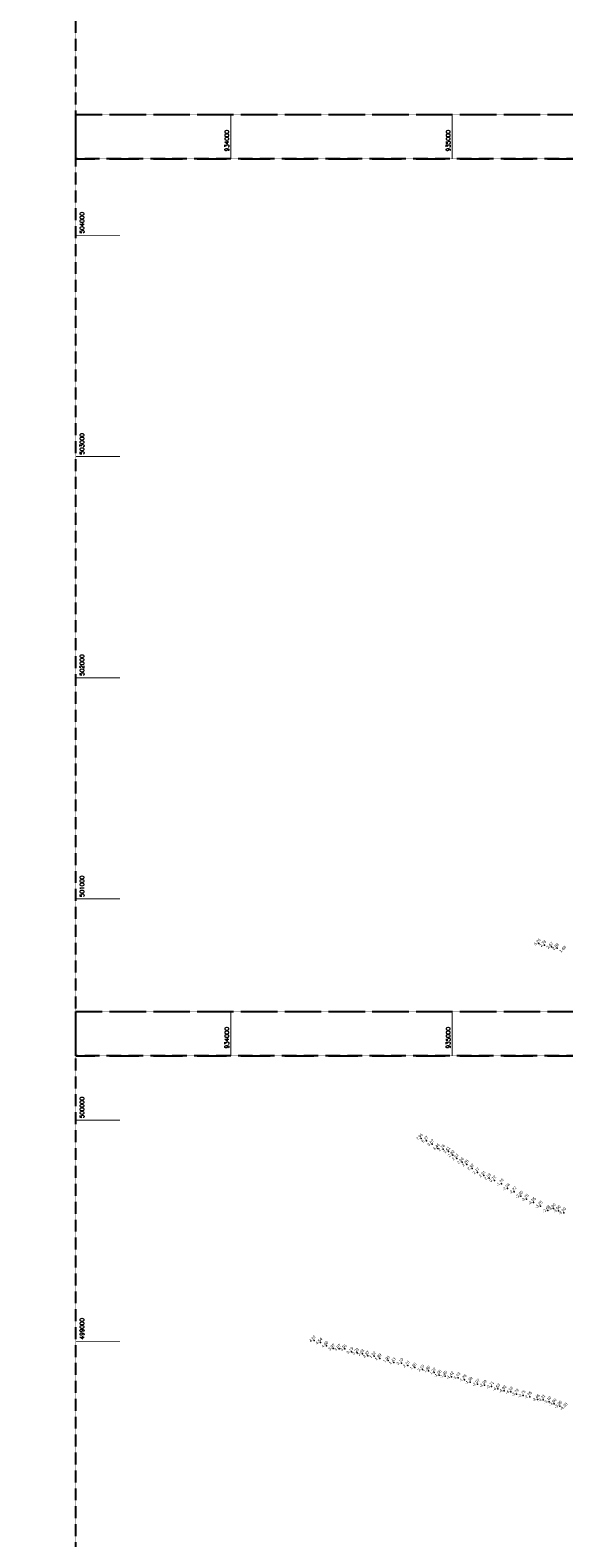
# Model space of a CAD drawing. Header units: feet. Extents: x 923032 to 950902, y 470215 to 606658.
# Tile 4 of 66: x 933094 to 935504, y 498111 to 504928. Entities that reach past the tile are written whole.
import ezdxf
from ezdxf.enums import TextEntityAlignment as Align

# ---------------------------------------------------------------- set-up
doc = ezdxf.new("R2010")
doc.units = ezdxf.units.FT
doc.header["$MEASUREMENT"] = 0
doc.header["$XCLIPFRAME"] = 0
doc.header["$PDSIZE"] = 100
doc.linetypes.add('DASHED', pattern=[0.75, 0.5, -0.25])
doc.linetypes.add('DASHED2', pattern=[0.375, 0.25, -0.125])
doc.layers.add('ALIGNSPACE-24x36', color=1, linetype='DASHED2', plot=False)
for name, color, linetype in [('ELEV8', 7, 'Continuous'), ('GRID-LABELS-X', 7, 'Continuous'), ('GRID-LABELS-Y', 7, 'Continuous'), ('GRID-TICKS-X', 7, 'Continuous'), ('GRID-TICKS-Y', 7, 'Continuous'), ('MATCHLINE', 7, 'DASHED'), ('POINTS8', 7, 'Continuous')]:
    doc.layers.add(name, color=color, linetype=linetype)
doc.layers.add('MrSID', color=251, linetype='Continuous', transparency=0.2)
doc.styles.add('MM-STANDARD', font='txt', dxfattribs={"height": 1})
doc.styles.get("Standard").update_dxf_attribs({"font": 'simplex.shx'})
picture_1 = doc.add_image_def('image1.sid', size_in_pixel=(6320, 6967))

msp = doc.modelspace()

# ---------------------------------------------------------------- linework, layer by layer
at = {"layer": 'ALIGNSPACE-24x36'}
for points in [[(933300, 508602.1), (940200.2, 508602.1), (940200.2, 504346.3), (933300, 504346.3)], [(933300, 504546.3), (940200.2, 504546.3), (940200.2, 500290.5), (933300, 500290.5)], [(933300, 500490.5), (940200.2, 500490.5), (940200.2, 496234.7), (933300, 496234.7)]]:
    msp.add_lwpolyline(points, close=True, dxfattribs=at)
at = {"layer": 'GRID-TICKS-X', "const_width": 4, "flags": 128}
for points in [[(934000, 504546.3), (934000, 504346.3)], [(935000, 504546.3), (935000, 504346.3)], [(934000, 500490.5), (934000, 500290.5)], [(935000, 500490.5), (935000, 500290.5)]]:
    msp.add_lwpolyline(points, dxfattribs=at)
at = {"layer": 'GRID-TICKS-Y', "const_width": 4, "flags": 128}
for points in [[(933300, 504000), (933500, 504000)], [(933300, 503000), (933500, 503000)], [(933300, 502000), (933500, 502000)], [(933300, 501000), (933500, 501000)], [(933300, 500000), (933500, 500000)], [(933300, 499000), (933500, 499000)]]:
    msp.add_lwpolyline(points, dxfattribs=at)
at = {"layer": 'MATCHLINE'}
for p, q in [((933300, 504546.3), (939300, 504546.3)), ((933300, 504346.3), (939300, 504346.3)), ((933300, 500490.5), (939300, 500490.5)), ((933300, 500290.5), (939300, 500290.5))]:
    msp.add_line(p, q, dxfattribs=at)
at = {"layer": 'POINTS8', "color": 250, "linetype": 'Continuous', "lineweight": 0, "transparency": 33554687}
for p in [(935392, 500798.5, 5.3), (935417.1, 500791.3, 2.8), (935448.7, 500783.4, 2.7), (935474.5, 500777.7, 2.9), (934859.8, 499917.5, 8), (934884.5, 499905.8, 5.3), (934910.5, 499891.1, 3.1), (934935.2, 499872.2, 3.5), (934959.2, 499868.2, 2.8), (934983.3, 499858.2, 3.6), (935002.5, 499841.3, 2.8), (935021.4, 499825.9, 2.6), (935044.6, 499809.8, 2.1), (935066.1, 499798.9, 2.3), (935091.1, 499781.3, 2.9), (935115.1, 499763.7, 2.2), (935143.5, 499749.1, 2.9), (935167.9, 499737.5, 2.5), (935190.9, 499727.2, 0.7), (935223, 499711.2, -1.8), (935250.4, 499690.4, -2), (935280.9, 499675.8, -2.2), (935310.7, 499656.7, -2.8), (935335.5, 499641.9, -3.8), (935368, 499626.9, -4.5), (935398.4, 499610.8, -3.2), (935432.9, 499591.2, -2.7), (935457.6, 499599.8, -3), (935480.2, 499590.2, -3.5), (935504.1, 499581, -3.9), (934376.8, 499004.3, 4.7), (934405.7, 498994.2, 4.5), (934432.4, 498979.6, 4.6), (934463.1, 498966.9, 4), (934489.9, 498965.4, 3.9), (934515.9, 498965.5, 3.9), (934545.5, 498951.7, 3.2), (934570.8, 498947.8, 3.2), (934595, 498942.8, 2.6), (934618.8, 498934.3, 2.9), (934648.1, 498932.2, 1.9), (934672.8, 498922.4, 1.9), (934710.7, 498912.5, 1.9), (934736.5, 498904.1, 1.4), (934771.4, 498901.9, 3.1), (934799.7, 498889.9, 2.7), (934830.9, 498881, 1.8), (934865.8, 498872.1, 2.1), (934893.1, 498867.1, 2), (934919.2, 498858.9, 1.2), (934941.6, 498846.9, -1.1), (934967.8, 498842.5, -1.4), (934997, 498839.5, -1.4), (935026.9, 498835.6, -1.4), (935055.1, 498826, -1.3), (935082, 498815, -1.4), (935114.6, 498806.2, -2.1), (935146, 498801.7, -3), (935178.5, 498795, -3.7), (935207, 498784.8, -4.6), (935235.2, 498776.7, -4.9), (935264.8, 498771.2, -4.6), (935291.4, 498761.2, -3.8), (935321.2, 498755.3, -2.8), (935350.5, 498749.2, -2.6), (935385.1, 498737.1, -3.5), (935410.8, 498735.6, -3.3), (935437.8, 498727, -3.1), (935461.1, 498717.3, -3.6), (935486.3, 498707.1, -3.9)]:
    msp.add_point(p, dxfattribs=at)

# ---------------------------------------------------------------- texts
at = {"layer": 'ELEV8', "color": 18, "true_color": 0x000000, "transparency": 33554687, "style": 'MM-STANDARD'}
for s, p in [('5.26', (935392, 500798.5, 5.3)), ('2.78', (935417.1, 500791.3, 2.8)), ('2.67', (935448.7, 500783.4, 2.7)), ('2.88', (935474.5, 500777.7, 2.9)), ('1.68', (935506.8, 500765.8, 1.7)), ('7.95', (934859.8, 499917.5, 8)), ('5.27', (934884.5, 499905.8, 5.3)), ('3.07', (934910.5, 499891.1, 3.1)), ('3.46', (934935.2, 499872.2, 3.5)), ('2.76', (934959.2, 499868.2, 2.8)), ('3.61', (934983.3, 499858.2, 3.6)), ('2.80', (935002.5, 499841.3, 2.8)), ('2.62', (935021.4, 499825.9, 2.6)), ('2.06', (935044.6, 499809.8, 2.1)), ('2.28', (935066.1, 499798.9, 2.3)), ('2.92', (935091.1, 499781.3, 2.9)), ('2.17', (935115.1, 499763.7, 2.2)), ('2.91', (935143.5, 499749.1, 2.9)), ('2.53', (935167.9, 499737.5, 2.5)), ('0.72', (935190.9, 499727.2, 0.7)), ('-1.76', (935223, 499711.2, -1.8)), ('-2.04', (935250.4, 499690.4, -2)), ('-2.22', (935280.9, 499675.8, -2.2)), ('-2.85', (935310.7, 499656.7, -2.8)), ('-3.75', (935335.5, 499641.9, -3.8)), ('-4.55', (935368, 499626.9, -4.5)), ('-3.25', (935398.4, 499610.8, -3.2)), ('-2.68', (935432.9, 499591.2, -2.7)), ('-3.00', (935457.6, 499599.8, -3)), ('-3.50', (935480.2, 499590.2, -3.5)), ('-3.90', (935504.1, 499581, -3.9)), ('4.67', (934376.8, 499004.3, 4.7)), ('4.54', (934405.7, 498994.2, 4.5)), ('4.60', (934432.4, 498979.6, 4.6)), ('3.97', (934463.1, 498966.9, 4)), ('3.87', (934489.9, 498965.4, 3.9)), ('3.91', (934515.9, 498965.5, 3.9)), ('3.19', (934545.5, 498951.7, 3.2)), ('3.23', (934570.8, 498947.8, 3.2)), ('2.63', (934595, 498942.8, 2.6)), ('2.87', (934618.8, 498934.3, 2.9)), ('1.92', (934648.1, 498932.2, 1.9)), ('1.89', (934672.8, 498922.4, 1.9)), ('1.95', (934710.7, 498912.5, 1.9)), ('1.43', (934736.5, 498904.1, 1.4)), ('3.10', (934771.4, 498901.9, 3.1)), ('2.70', (934799.7, 498889.9, 2.7)), ('1.80', (934830.9, 498881, 1.8)), ('2.10', (934865.8, 498872.1, 2.1)), ('1.96', (934893.1, 498867.1, 2)), ('1.22', (934919.2, 498858.9, 1.2)), ('-1.06', (934941.6, 498846.9, -1.1)), ('-1.45', (934967.8, 498842.5, -1.4)), ('-1.42', (934997, 498839.5, -1.4)), ('-1.43', (935026.9, 498835.6, -1.4)), ('-1.28', (935055.1, 498826, -1.3)), ('-1.39', (935082, 498815, -1.4)), ('-2.07', (935114.6, 498806.2, -2.1)), ('-2.99', (935146, 498801.7, -3)), ('-3.71', (935178.5, 498795, -3.7)), ('-4.63', (935207, 498784.8, -4.6)), ('-4.95', (935235.2, 498776.7, -4.9)), ('-4.59', (935264.8, 498771.2, -4.6)), ('-3.79', (935291.4, 498761.2, -3.8)), ('-2.75', (935321.2, 498755.3, -2.8)), ('-2.55', (935350.5, 498749.2, -2.6)), ('-3.48', (935385.1, 498737.1, -3.5)), ('-3.31', (935410.8, 498735.6, -3.3)), ('-3.10', (935437.8, 498727, -3.1)), ('-3.60', (935461.1, 498717.3, -3.6)), ('-3.90', (935486.3, 498707.1, -3.9)), ('-4.30', (935511.1, 498698.2, -4.3))]:
    msp.add_text(s, height=13, rotation=45, dxfattribs=at).set_placement(p, align=Align.BOTTOM_CENTER)
at = {"layer": 'GRID-LABELS-X'}
for s, p in [('934000', (933991.6, 504379.8)), ('935000', (934991.6, 504379.8)), ('934000', (933991.6, 500324)), ('935000', (934991.6, 500324))]:
    msp.add_text(s, height=18.75, rotation=90, dxfattribs=at).set_placement(p)
at = {"layer": 'GRID-LABELS-Y'}
for s, p in [('504000', (933337.4, 504008.7)), ('503000', (933337.4, 503008.7)), ('502000', (933337.4, 502008.7)), ('501000', (933337.4, 501008.7)), ('500000', (933337.4, 500008.7)), ('499000', (933337.4, 499008.7))]:
    msp.add_text(s, height=18.75, rotation=90, dxfattribs=at).set_placement(p)

# ---------------------------------------------------------------- pictures from other files: only their frames are drawn
at = {"layer": 'MrSID'}
image = msp.add_image(picture_1, insert=(923594.7, 492931.8), size_in_units=(20734.9, 22857.6), dxfattribs=at)
image.set_boundary_path([(-0.5, 6966.5), (-0.5, -0.5), (5914.225, -0.5), (5914.225, 953.97), (6219.025, 953.97), (6219.025, 2251.14), (4695.025, 2251.14), (4695.025, 6966.5), (-0.5, 6966.5)])

doc.saveas('drawing.dxf')
